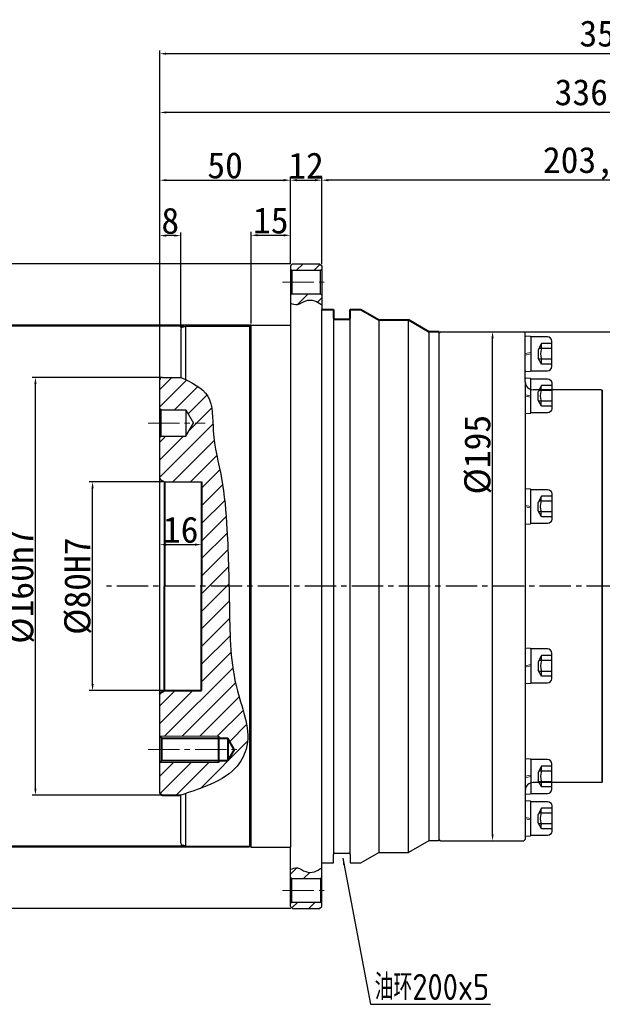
# Model space of a CAD drawing. Header units: millimetres. Extents: x 0 to 1244, y 0 to 880.
# Tile 12 of 14: x 429 to 652, y 302 to 679. Entities that reach past the tile are written whole.
import ezdxf

# ---------------------------------------------------------------- set-up
doc = ezdxf.new("R2010")
doc.units = ezdxf.units.MM
doc.linetypes.add('点画线', pattern=[18, 12, -2, 2, -2])
doc.layers.add('7中心线层', color=7, linetype='点画线')
doc.layers.add('标注线', color=7, linetype='Continuous')
for name, color, linetype, lineweight in [('中心线层', 1, '点画线', 18), ('尺寸线层', 3, 'Continuous', 18), ('粗实线', 7, 'Continuous', 40), ('细实线', 211, 'Continuous', 18)]:
    doc.layers.add(name, color=color, linetype=linetype, lineweight=lineweight)
doc.styles.add('工程字', font='gbenor.shx', dxfattribs={"bigfont": 'gbcbig.shx'})
doc.dimstyles.new('ISO-25', dxfattribs={"dimtxt": 2.5, "dimasz": 2.5, "dimexe": 1.25, "dimexo": 0.625, "dimtad": 1, "dimtxsty": 'Standard', "dimcen": 2.5, "dimadec": 0, "dimazin": 0, "dimtfac": 1, "dimtmove": 0, "dimatfit": 3, "dimfxl": 1, "dimarcsym": 0})
pattern_1 = [(45, (-6945.7414, 605.183), (-3.367596, 3.367596), [])]

# ---------------------------------------------------------------- blocks, each defined once
blk = doc.blocks.new('*D8')
at = {"layer": 'Defpoints', "color": 0}
for p in [(482.67, 643.41), (482.67, 540.94), (819.18, 423.44)]:
    blk.add_point(p, dxfattribs=at)
at = {"layer": '尺寸线层', "color": 0, "lineweight": -2}
for p, q in [((482.67, 541.56), (482.67, 644.66)), ((816.68, 643.41), (485.17, 643.41)), ((819.18, 424.07), (819.18, 644.66))]:
    blk.add_line(p, q, dxfattribs=at)
at = {"layer": '尺寸线层', "color": 0}
for points in [[(485.17, 643.83), (485.17, 643), (482.67, 643.41)], [(816.68, 643), (816.68, 643.83), (819.18, 643.41)]]:
    blk.add_solid(points, dxfattribs=at)
at = {"layer": '尺寸线层', "color": 0, "insert": (650.93, 649.88), "char_height": 10, "attachment_point": 5}
blk.add_mtext('336,5', dxfattribs=at)
blk = doc.blocks.new('*D9')
at = {"layer": 'Defpoints', "color": 0}
for p in [(622.17, 559.44), (835.2, 301.94), (927.67, 301.94)]:
    blk.add_point(p, dxfattribs=at)
at = {"layer": '尺寸线层', "color": 0, "lineweight": -2}
for p, q in [((622.8, 559.44), (928.92, 559.44)), ((927.67, 556.94), (927.67, 304.44)), ((835.83, 301.94), (928.92, 301.94))]:
    blk.add_line(p, q, dxfattribs=at)
at = {"layer": '尺寸线层', "color": 0}
for points in [[(928.09, 556.94), (927.26, 556.94), (927.67, 559.44)], [(927.26, 304.44), (928.09, 304.44), (927.67, 301.94)]]:
    blk.add_solid(points, dxfattribs=at)
at = {"layer": '尺寸线层', "color": 0, "insert": (921.21, 430.69), "char_height": 10, "attachment_point": 5, "rotation": 90}
blk.add_mtext('257,5', dxfattribs=at)
blk = doc.blocks.new('*D20')
at = {"layer": 'Defpoints', "color": 0}
for p in [(482.67, 665.92), (482.67, 540.94), (838.18, 348.94)]:
    blk.add_point(p, dxfattribs=at)
at = {"layer": '尺寸线层', "color": 0, "lineweight": -2}
for p, q in [((482.67, 541.56), (482.67, 667.17)), ((835.68, 665.92), (485.17, 665.92)), ((838.18, 349.56), (838.18, 667.17))]:
    blk.add_line(p, q, dxfattribs=at)
at = {"layer": '尺寸线层', "color": 0}
for points in [[(485.17, 666.33), (485.17, 665.5), (482.67, 665.92)], [(835.68, 665.5), (835.68, 666.33), (838.18, 665.92)]]:
    blk.add_solid(points, dxfattribs=at)
at = {"layer": '尺寸线层', "color": 0, "insert": (660.43, 672.38), "char_height": 10, "attachment_point": 5}
blk.add_mtext('355,5', dxfattribs=at)
blk = doc.blocks.new('ffffffffffffffffffffffffff')
at = {"layer": '细实线', "color": 0}
for p, q in [((0.4, -6.55), (0.4, 6.55)), ((0.6, 6.75), (2.3, 6.75)), ((2.5, 6.55), (2.5, -6.55)), ((2.5, 0.44), (0.4, 0)), ((2.5, -0.09), (0.4, -0.53)), ((2.3, -6.75), (0.6, -6.75))]:
    blk.add_line(p, q, dxfattribs=at)
for centre, start, end in [((0.6, 6.55), 90, 180), ((2.3, 6.55), 0, 90), ((0.6, -6.55), 180, 270), ((2.3, -6.55), 270, 0)]:
    blk.add_arc(centre, 0.2, start, end, dxfattribs=at)
blk = doc.blocks.new('G$CF1FAEBD0')
at = {"layer": '细实线', "color": 0, "lineweight": -3}
for p, q in [((8.5, 13.25), (2.1, 13.25)), ((2.1, 13.25), (2.1, 0.25)), ((10.1, 1.85), (10.1, 11.65)), ((6.2, 10.68), (4.87, 8.35)), ((4.87, 8.35), (4.87, 5.15)), ((10.1, 8.83), (5.15, 8.83)), ((10.1, 10.68), (6.2, 10.68)), ((6.2, 2.82), (4.87, 5.15)), ((10.1, 4.67), (5.15, 4.67)), ((2.1, 0.25), (8.5, 0.25)), ((10.1, 2.82), (6.2, 2.82))]:
    blk.add_line(p, q, dxfattribs=at)
for centre, radius, start, end in [((8.5, 11.65), 1.6, 0, 90), ((12.78, 6.75), 6.9, 162.4606, 197.5394), ((9.02, 9.76), 2.97, 161.89, 198.11), ((9.02, 3.74), 2.97, 161.89, 198.11), ((8.5, 1.85), 1.6, 270, 0)]:
    blk.add_arc(centre, radius, start, end, dxfattribs=at)
at = {"layer": '细实线', "color": 0, "lineweight": -3, "rotation": 180}
blk.add_blockref('ffffffffffffffffffffffffff', (2.5, 6.75), dxfattribs=at)
blk = doc.blocks.new('*D21')
at = {"layer": 'Defpoints', "color": 0}
for p in [(606.17, 559.44), (610.14, 559.44), (606.17, 364.44)]:
    blk.add_point(p, dxfattribs=at)
at = {"layer": '尺寸线层', "color": 0, "lineweight": -2}
for p, q in [((606.8, 559.44), (611.39, 559.44)), ((610.14, 366.94), (610.14, 556.94)), ((606.8, 364.44), (611.39, 364.44))]:
    blk.add_line(p, q, dxfattribs=at)
at = {"layer": '尺寸线层', "color": 0}
for points in [[(610.55, 556.94), (609.72, 556.94), (610.14, 559.44)], [(609.72, 366.94), (610.55, 366.94), (610.14, 364.44)]]:
    blk.add_solid(points, dxfattribs=at)
at = {"layer": '尺寸线层', "color": 0, "insert": (604.51, 512.31), "char_height": 10, "attachment_point": 5, "rotation": 90}
blk.add_mtext('%%c195{}{{\\H0.7x;}{}}', dxfattribs=at)
blk = doc.blocks.new('*D23')
at = {"layer": 'Defpoints', "color": 0}
for p in [(532.67, 617.46), (532.67, 584.64), (482.67, 538.8)]:
    blk.add_point(p, dxfattribs=at)
at = {"layer": '尺寸线层', "color": 0, "lineweight": -2}
for p, q in [((482.67, 539.42), (482.67, 618.71)), ((532.67, 585.26), (532.67, 618.71)), ((485.17, 617.46), (530.17, 617.46))]:
    blk.add_line(p, q, dxfattribs=at)
at = {"layer": '尺寸线层', "color": 0}
for points in [[(485.17, 617.88), (485.17, 617.05), (482.67, 617.46)], [(530.17, 617.05), (530.17, 617.88), (532.67, 617.46)]]:
    blk.add_solid(points, dxfattribs=at)
at = {"layer": '尺寸线层', "color": 0, "insert": (507.67, 623.09), "char_height": 10, "attachment_point": 5}
blk.add_mtext('50', dxfattribs=at)
blk = doc.blocks.new('*D24')
at = {"layer": 'Defpoints', "color": 0}
for p in [(532.67, 596.37), (532.67, 584.64), (517.67, 561.94)]:
    blk.add_point(p, dxfattribs=at)
at = {"layer": '尺寸线层', "color": 0, "lineweight": -2}
for p, q in [((517.67, 562.56), (517.67, 597.62)), ((520.17, 596.37), (530.17, 596.37)), ((532.67, 585.26), (532.67, 597.62))]:
    blk.add_line(p, q, dxfattribs=at)
at = {"layer": '尺寸线层', "color": 0}
for points in [[(520.17, 596.78), (520.17, 595.95), (517.67, 596.37)], [(530.17, 595.95), (530.17, 596.78), (532.67, 596.37)]]:
    blk.add_solid(points, dxfattribs=at)
at = {"layer": '尺寸线层', "color": 0, "insert": (525.17, 601.99), "char_height": 10, "attachment_point": 5}
blk.add_mtext('15', dxfattribs=at)
blk = doc.blocks.new('*D25')
at = {"layer": 'Defpoints', "color": 0}
for p in [(482.67, 596.23), (490.67, 560.39), (482.67, 539.8)]:
    blk.add_point(p, dxfattribs=at)
at = {"layer": '尺寸线层', "color": 0, "lineweight": -2}
for p, q in [((482.67, 540.42), (482.67, 597.48)), ((488.17, 596.23), (485.17, 596.23)), ((490.67, 561.01), (490.67, 597.48))]:
    blk.add_line(p, q, dxfattribs=at)
at = {"layer": '尺寸线层', "color": 0}
for points in [[(485.17, 596.65), (485.17, 595.82), (482.67, 596.23)], [(488.17, 595.82), (488.17, 596.65), (490.67, 596.23)]]:
    blk.add_solid(points, dxfattribs=at)
at = {"layer": '尺寸线层', "color": 0, "insert": (486.67, 601.86), "char_height": 10, "attachment_point": 5}
blk.add_mtext('8', dxfattribs=at)
blk = doc.blocks.new('*D26')
at = {"layer": 'Defpoints', "color": 0}
for p in [(498.67, 477.87), (482.67, 461.94), (498.67, 461.94)]:
    blk.add_point(p, dxfattribs=at)
at = {"layer": '尺寸线层', "color": 0, "lineweight": -2}
for p, q in [((482.67, 462.56), (482.67, 479.12)), ((498.67, 462.56), (498.67, 479.12)), ((485.17, 477.87), (496.17, 477.87))]:
    blk.add_line(p, q, dxfattribs=at)
at = {"layer": '尺寸线层', "color": 0}
for points in [[(485.17, 478.29), (485.17, 477.46), (482.67, 477.87)], [(496.17, 477.46), (496.17, 478.29), (498.67, 477.87)]]:
    blk.add_solid(points, dxfattribs=at)
at = {"layer": '尺寸线层', "color": 0, "insert": (490.67, 483.5), "char_height": 10, "attachment_point": 5}
blk.add_mtext('16', dxfattribs=at)
blk = doc.blocks.new('*D27')
at = {"layer": 'Defpoints', "color": 0}
for p in [(456.9, 501.94), (484.47, 501.94), (484.47, 421.94)]:
    blk.add_point(p, dxfattribs=at)
at = {"layer": '尺寸线层', "color": 0, "lineweight": -2}
for p, q in [((483.85, 501.94), (455.65, 501.94)), ((456.9, 424.44), (456.9, 499.44)), ((483.85, 421.94), (455.65, 421.94))]:
    blk.add_line(p, q, dxfattribs=at)
at = {"layer": '尺寸线层', "color": 0}
for points in [[(457.31, 499.44), (456.48, 499.44), (456.9, 501.94)], [(456.48, 424.44), (457.31, 424.44), (456.9, 421.94)]]:
    blk.add_solid(points, dxfattribs=at)
at = {"layer": '尺寸线层', "color": 0, "insert": (451.27, 461.94), "char_height": 10, "attachment_point": 5, "rotation": 90}
blk.add_mtext('%%c80{}{H7{\\H0.7x;}{}}', dxfattribs=at)
blk = doc.blocks.new('*D28')
at = {"layer": 'Defpoints', "color": 0}
for p in [(435.01, 541.94), (483.67, 541.94), (483.67, 381.94)]:
    blk.add_point(p, dxfattribs=at)
at = {"layer": '尺寸线层', "color": 0, "lineweight": -2}
for p, q in [((483.05, 541.94), (433.76, 541.94)), ((435.01, 384.44), (435.01, 539.44)), ((483.05, 381.94), (433.76, 381.94))]:
    blk.add_line(p, q, dxfattribs=at)
at = {"layer": '尺寸线层', "color": 0}
for points in [[(435.43, 539.44), (434.59, 539.44), (435.01, 541.94)], [(434.59, 384.44), (435.43, 384.44), (435.01, 381.94)]]:
    blk.add_solid(points, dxfattribs=at)
at = {"layer": '尺寸线层', "color": 0, "insert": (429.39, 461.94), "char_height": 10, "attachment_point": 5, "rotation": 90}
blk.add_mtext('%%c160{}{h7{\\H0.7x;}{}}', dxfattribs=at)
blk = doc.blocks.new('*D29')
at = {"layer": 'Defpoints', "color": 0}
for p in [(415.9, 561.54), (492.67, 561.54), (492.67, 362.34)]:
    blk.add_point(p, dxfattribs=at)
at = {"layer": '尺寸线层', "color": 0, "lineweight": -2}
for p, q in [((492.05, 561.54), (414.65, 561.54)), ((415.9, 364.84), (415.9, 559.04)), ((492.05, 362.34), (414.65, 362.34))]:
    blk.add_line(p, q, dxfattribs=at)
at = {"layer": '尺寸线层', "color": 0}
for points in [[(416.32, 559.04), (415.49, 559.04), (415.9, 561.54)], [(415.49, 364.84), (416.32, 364.84), (415.9, 362.34)]]:
    blk.add_solid(points, dxfattribs=at)
at = {"layer": '尺寸线层', "color": 0, "insert": (409.44, 461.94), "char_height": 10, "attachment_point": 5, "rotation": 90}
blk.add_mtext('%%c199,2{}{{\\H0.7x;}{}}', dxfattribs=at)
blk = doc.blocks.new('*D30')
at = {"layer": 'Defpoints', "color": 0}
for p in [(391.03, 561.94), (517.67, 561.94), (517.67, 361.94)]:
    blk.add_point(p, dxfattribs=at)
at = {"layer": '尺寸线层', "color": 0, "lineweight": -2}
for p, q in [((517.05, 561.94), (389.78, 561.94)), ((391.03, 364.44), (391.03, 559.44)), ((517.05, 361.94), (389.78, 361.94))]:
    blk.add_line(p, q, dxfattribs=at)
at = {"layer": '尺寸线层', "color": 0}
for points in [[(391.45, 559.44), (390.61, 559.44), (391.03, 561.94)], [(390.61, 364.44), (391.45, 364.44), (391.03, 361.94)]]:
    blk.add_solid(points, dxfattribs=at)
at = {"layer": '尺寸线层', "color": 0, "insert": (385.4, 461.94), "char_height": 10, "attachment_point": 5, "rotation": 90}
blk.add_mtext('%%c200{}{h7{\\H0.7x;}{}}', dxfattribs=at)
blk = doc.blocks.new('*D31')
at = {"layer": 'Defpoints', "color": 0}
for p in [(367.08, 585.44), (533.47, 585.44), (533.47, 338.44)]:
    blk.add_point(p, dxfattribs=at)
at = {"layer": '尺寸线层', "color": 0, "lineweight": -2}
for p, q in [((532.85, 585.44), (365.83, 585.44)), ((367.08, 340.94), (367.08, 582.94)), ((532.85, 338.44), (365.83, 338.44))]:
    blk.add_line(p, q, dxfattribs=at)
at = {"layer": '尺寸线层', "color": 0}
for points in [[(367.49, 582.94), (366.66, 582.94), (367.08, 585.44)], [(366.66, 340.94), (367.49, 340.94), (367.08, 338.44)]]:
    blk.add_solid(points, dxfattribs=at)
at = {"layer": '尺寸线层', "color": 0, "insert": (361.45, 461.94), "char_height": 10, "attachment_point": 5, "rotation": 90}
blk.add_mtext('%%c247{}{{\\H0.7x;}{}}', dxfattribs=at)
blk = doc.blocks.new('*D38')
at = {"layer": 'Defpoints', "color": 0}
for p in [(544.67, 617.46), (544.67, 584.64), (748.18, 461.94)]:
    blk.add_point(p, dxfattribs=at)
at = {"layer": '尺寸线层', "color": 0, "lineweight": -2}
for p, q in [((544.67, 585.26), (544.67, 618.71)), ((748.18, 462.56), (748.18, 618.71)), ((745.68, 617.46), (547.17, 617.46))]:
    blk.add_line(p, q, dxfattribs=at)
at = {"layer": '尺寸线层', "color": 0}
for points in [[(547.17, 617.88), (547.17, 617.05), (544.67, 617.46)], [(745.68, 617.05), (745.68, 617.88), (748.18, 617.46)]]:
    blk.add_solid(points, dxfattribs=at)
at = {"layer": '尺寸线层', "color": 0, "insert": (646.43, 623.93), "char_height": 10, "attachment_point": 5}
blk.add_mtext('203,5', dxfattribs=at)
blk = doc.blocks.new('*D39')
at = {"layer": 'Defpoints', "color": 0}
for p in [(544.67, 617.46), (532.67, 584.64), (544.67, 584.64)]:
    blk.add_point(p, dxfattribs=at)
at = {"layer": '尺寸线层', "color": 0, "lineweight": -2}
for p, q in [((532.67, 585.26), (532.67, 618.71)), ((544.67, 585.26), (544.67, 618.71)), ((535.17, 617.46), (542.17, 617.46))]:
    blk.add_line(p, q, dxfattribs=at)
at = {"layer": '尺寸线层', "color": 0}
for points in [[(535.17, 617.88), (535.17, 617.05), (532.67, 617.46)], [(542.17, 617.05), (542.17, 617.88), (544.67, 617.46)]]:
    blk.add_solid(points, dxfattribs=at)
at = {"layer": '尺寸线层', "color": 0, "insert": (538.67, 623.09), "char_height": 10, "attachment_point": 5}
blk.add_mtext('12', dxfattribs=at)

msp = doc.modelspace()

# ---------------------------------------------------------------- hatches: boundary and pattern name
at = {"layer": '标注线'}
h = msp.add_hatch(dxfattribs=at)
h.set_pattern_fill('ANSI31', color=0, scale=1.5, style=0)
h.set_pattern_definition(pattern_1)
edge = h.paths.add_edge_path()
edge.add_spline(control_points=[(532.6749, 570.3813), (533.6007, 570.0566), (535.6903, 569.3239), (538.3701, 571.687), (541.9699, 571.6315), (543.7859, 570.3834), (544.6749, 569.7724)], knot_values=[0, 0, 0, 0, 2.76121575, 6.23169927, 9.56064832, 12.75276583, 12.75276583, 12.75276583, 12.75276583], degree=3, periodic=0)
edge.add_line((544.6749, 569.7724), (544.6749, 573.4391))
edge.add_line((544.6749, 573.4391), (544.1749, 573.9391))
edge.add_line((544.1749, 573.9391), (533.1749, 573.9391))
edge.add_line((533.1749, 573.9391), (532.6749, 573.4391))
edge.add_line((532.6749, 573.4391), (532.6749, 570.3813))
h.paths.add_polyline_path([(533.1749, 582.9391), (544.1749, 582.9391), (544.6749, 583.4391), (544.6749, 584.6391), (543.8749, 585.4391), (533.4749, 585.4391), (532.6749, 584.6391), (532.6749, 583.4391)])
edge = h.paths.add_edge_path()
edge.add_line((533.1749, 349.9391), (544.1749, 349.9391))
edge.add_line((544.1749, 349.9391), (544.6749, 350.4391))
edge.add_line((544.6749, 350.4391), (544.6749, 354.1059))
edge.add_spline(control_points=[(544.6749, 354.1059), (543.7859, 353.4949), (541.9699, 352.2467), (538.3701, 352.1912), (535.6903, 354.5544), (533.6007, 353.8217), (532.6749, 353.497)], knot_values=[-12.75276583, -12.75276583, -12.75276583, -12.75276583, -9.56064832, -6.23169927, -2.76121575, 0, 0, 0, 0], degree=3, periodic=0)
edge.add_line((532.6749, 353.497), (532.6749, 350.4391))
edge.add_line((532.6749, 350.4391), (533.1749, 349.9391))
h.paths.add_polyline_path([(532.6749, 339.2391), (533.4749, 338.4391), (543.8749, 338.4391), (544.6749, 339.2391), (544.6749, 340.4391), (544.1749, 340.9391), (533.1749, 340.9391), (532.6749, 340.4391)])
h = msp.add_hatch(dxfattribs=at)
h.set_pattern_fill('ANSI31', color=0, scale=1.5, style=0)
h.set_pattern_definition(pattern_1)
edge = h.paths.add_edge_path()
edge.add_line((482.6749, 518.9392), (483.1749, 519.4392))
edge.add_line((483.1749, 519.4392), (492.6749, 519.4392))
edge.add_line((492.6749, 519.4392), (495.5616, 524.4392))
edge.add_line((495.5616, 524.4392), (492.6749, 529.4392))
edge.add_line((492.6749, 529.4392), (483.1749, 529.4392))
edge.add_line((483.1749, 529.4392), (482.6749, 529.9392))
edge.add_line((482.6749, 529.9392), (482.6749, 540.9392))
edge.add_ellipse((483.6749, 540.9392), major_axis=(-1, 0), ratio=1, start_angle=270, end_angle=360, ccw=False)
edge.add_line((483.6749, 541.9392), (490.6749, 541.9392))
edge.add_spline(control_points=[(490.6749, 541.9392), (494.8355, 539.9844), (503.4568, 535.9339), (502.3638, 519.1853), (506.9777, 503.1148), (508.8241, 479.9992), (509.3774, 452.7857), (509.6946, 424.9189), (519.0468, 403.7826), (511.1592, 390.4068), (501.4384, 385.3789), (494.0177, 383.0074), (490.6749, 381.9392)], knot_values=[0, 0, 0, 0, 12.59168151, 26.0912762, 44.50916148, 64.07203941, 94.91296301, 126.12793221, 148.80130793, 157.13175555, 170.02147809, 180.58820272, 180.58820272, 180.58820272, 180.58820272], degree=3, periodic=0)
edge.add_line((490.6749, 381.9392), (483.6749, 381.9392))
edge.add_ellipse((483.6749, 382.9392), major_axis=(-1, 0), ratio=1, start_angle=360, end_angle=450, ccw=False)
edge.add_line((482.6749, 382.9392), (482.6749, 394.3892))
edge.add_line((482.6749, 394.3892), (482.7249, 394.4392))
edge.add_line((482.7249, 394.4392), (505.1749, 394.4392))
edge.add_line((505.1749, 394.4392), (505.1749, 395.1892))
edge.add_line((505.1749, 395.1892), (508.7211, 395.1892))
edge.add_line((508.7211, 395.1892), (511.1749, 399.4392))
edge.add_line((511.1749, 399.4392), (508.7211, 403.6892))
edge.add_line((508.7211, 403.6892), (505.1749, 403.6892))
edge.add_line((505.1749, 403.6892), (505.1749, 404.4392))
edge.add_line((505.1749, 404.4392), (482.7249, 404.4392))
edge.add_line((482.7249, 404.4392), (482.6749, 404.4892))
edge.add_line((482.6749, 404.4892), (482.6749, 420.5535))
edge.add_line((482.6749, 420.5535), (482.9749, 421.0731))
edge.add_line((482.9749, 421.0731), (484.4749, 421.9392))
edge.add_line((484.4749, 421.9392), (498.6749, 421.9392))
edge.add_line((498.6749, 421.9392), (498.6749, 461.9392))
edge.add_line((498.6749, 461.9392), (498.6749, 501.9392))
edge.add_line((498.6749, 501.9392), (484.4749, 501.9392))
edge.add_line((484.4749, 501.9392), (482.9749, 502.8052))
edge.add_line((482.9749, 502.8052), (482.6749, 503.3248))
edge.add_line((482.6749, 503.3248), (482.6749, 518.9392))

# ---------------------------------------------------------------- linework, layer by layer
at = {"layer": '7中心线层'}
msp.add_line((748.1755, 461.9391), (461.4436, 461.9391), dxfattribs=at)
at = {"layer": '中心线层', "color": 0}
for p, q in [((529.6749, 578.4391), (547.6749, 578.4391)), ((478.1749, 524.4392), (500.0616, 524.4392)), ((478.1749, 399.4392), (513.4575, 399.4392)), ((529.6749, 345.4391), (547.6749, 345.4391))]:
    msp.add_line(p, q, dxfattribs=at)
at = {"layer": '标注线'}
for p, q in [((492.6749, 540.9898), (492.6749, 561.5391)), ((492.6749, 362.3391), (492.6749, 382.5644))]:
    msp.add_line(p, q, dxfattribs=at)
msp.add_spline([(532.6749, 570.3813), (535.3852, 569.8536), (538.5515, 571.2743), (541.8802, 571.3149), (544.6749, 569.7724)], degree=3, dxfattribs=at)
at = {"layer": '标注线', "color": 0}
for points in [[(490.6749, 541.9392), (500.9996, 534.7316), (503.1365, 521.4022), (506.3143, 503.2605), (508.3693, 483.8059), (509.3283, 452.9798), (512.3767, 421.9141), (515.7307, 399.4902), (511.5661, 392.2754), (500.6533, 385.4157), (490.6749, 381.9392)], [(532.6749, 353.497), (535.3852, 354.0247), (538.5515, 352.6039), (541.8802, 352.5633), (544.6749, 354.1059)]]:
    msp.add_spline(points, degree=3, dxfattribs=at)
at = {"layer": '粗实线', "lineweight": 30}
for p, q in [((532.6749, 584.6391), (533.4749, 585.4391)), ((532.6749, 584.6391), (532.6749, 561.9391)), ((533.4749, 585.4391), (543.8749, 585.4391)), ((543.8749, 585.4391), (544.6749, 584.6391)), ((544.6749, 584.6391), (544.6749, 567.9391)), ((532.6749, 583.4391), (533.1749, 582.9391)), ((533.1749, 582.9391), (533.1749, 573.9391)), ((533.1749, 582.9391), (544.1749, 582.9391)), ((544.1749, 582.9391), (544.6749, 583.4391)), ((544.1749, 573.9391), (544.1749, 582.9391)), ((532.6749, 573.4391), (533.1749, 573.9391)), ((533.1749, 573.9391), (544.1749, 573.9391)), ((544.1749, 573.9391), (544.6749, 573.4391)), ((544.6749, 355.9391), (544.6749, 567.9391)), ((549.1749, 564.7391), (549.1749, 359.1391)), ((555.5749, 359.1391), (555.5749, 564.7391)), ((566.6031, 563.9391), (566.6031, 359.9391)), ((577.8806, 359.9391), (577.8806, 563.9391)), ((490.6749, 560.3894), (490.6749, 541.9392)), ((491.2678, 561.1621), (492.6749, 561.5391)), ((492.6749, 561.5391), (516.982, 561.5391)), ((517.6749, 561.9391), (532.6749, 561.9391)), ((532.6749, 561.9391), (532.6749, 361.9391)), ((585.6749, 559.4391), (585.6749, 364.4391)), ((589.6749, 558.9391), (590.1749, 559.4391)), ((589.6749, 364.4392), (589.6749, 559.4391)), ((589.6749, 364.4391), (589.6749, 559.4391)), ((590.1749, 559.4391), (622.1749, 559.4391)), ((622.6749, 558.9391), (622.1749, 559.4391)), ((622.6749, 540.1891), (622.6749, 558.9391)), ((482.6749, 382.9392), (482.6749, 540.9392)), ((483.6749, 541.9392), (490.6749, 541.9392)), ((622.6749, 540.1891), (622.6749, 383.6891)), ((651.6749, 537.1891), (625.6749, 537.1891)), ((651.6749, 537.1891), (652.1749, 536.6891)), ((652.1749, 537.1892), (652.1749, 461.9391)), ((652.1749, 461.9391), (652.1749, 537.1892)), ((652.1749, 387.1891), (652.1749, 536.6891)), ((483.1749, 529.4392), (482.6749, 529.9392)), ((483.1749, 519.4392), (483.1749, 529.4392)), ((483.1749, 529.4392), (492.6749, 529.4392)), ((492.6749, 529.4392), (492.6749, 519.4392)), ((492.6749, 529.4392), (495.5616, 524.4392)), ((492.6749, 519.4392), (495.5616, 524.4392)), ((483.1749, 519.4392), (482.6749, 518.9392)), ((483.1749, 519.4392), (492.6749, 519.4392)), ((482.6749, 503.3248), (482.9749, 502.8052)), ((482.9749, 502.8052), (484.4749, 501.9392)), ((484.4749, 501.9392), (498.6749, 501.9392)), ((652.1749, 386.6891), (652.1749, 461.9391)), ((652.1749, 461.9391), (652.1749, 386.6891)), ((651.6749, 386.6891), (625.6749, 386.6891)), ((651.6749, 386.6891), (652.1749, 387.1891)), ((490.6749, 363.4889), (490.6749, 381.9392)), ((622.6749, 383.6891), (622.6749, 364.9392)), ((492.6749, 362.3391), (516.982, 362.3391)), ((517.6749, 361.9391), (516.982, 362.3391)), ((585.6749, 364.4391), (577.8806, 359.9391)), ((589.6749, 364.4391), (585.6749, 364.4391)), ((589.6749, 364.9392), (590.1749, 364.4392)), ((590.1749, 364.4392), (622.1749, 364.4392)), ((622.6749, 364.9392), (622.1749, 364.4392)), ((517.6749, 361.9391), (532.6749, 361.9391)), ((532.6749, 339.2391), (532.6749, 361.9391)), ((549.1749, 355.9391), (549.1749, 359.1391)), ((549.6749, 359.6391), (555.0749, 359.6391)), ((555.5749, 359.1391), (555.5749, 355.9391)), ((559.6749, 355.9391), (566.6031, 359.9391)), ((566.6031, 359.9391), (577.8806, 359.9391)), ((544.6749, 355.9391), (549.1749, 355.9391)), ((544.6749, 339.2391), (544.6749, 355.9391)), ((555.5749, 355.9391), (559.6749, 355.9391)), ((532.6749, 350.4391), (533.1749, 349.9391)), ((533.1749, 340.9391), (533.1749, 349.9391)), ((533.1749, 349.9391), (544.1749, 349.9391)), ((544.1749, 349.9391), (544.6749, 350.4391)), ((544.1749, 349.9391), (544.1749, 340.9391)), ((532.6749, 340.4391), (533.1749, 340.9391)), ((533.1749, 340.9391), (544.1749, 340.9391)), ((544.1749, 340.9391), (544.6749, 340.4391)), ((532.6749, 339.2391), (533.4749, 338.4391)), ((533.4749, 338.4391), (543.8749, 338.4391)), ((543.8749, 338.4391), (544.6749, 339.2391))]:
    msp.add_line(p, q, dxfattribs=at)
at = {"layer": '粗实线'}
for p, q in [((544.6749, 567.9391), (549.1749, 567.9391)), ((549.1749, 567.9391), (549.1749, 564.7391)), ((555.5749, 567.9391), (559.6749, 567.9391)), ((555.5749, 564.7391), (555.5749, 567.9391)), ((559.6749, 567.9391), (566.6031, 563.9391)), ((549.6749, 564.2391), (555.0749, 564.2391)), ((566.6031, 563.9391), (577.8806, 563.9391)), ((585.6749, 559.4391), (577.8806, 563.9391)), ((517.6749, 561.9391), (516.982, 561.5391)), ((589.6749, 559.4391), (585.6749, 559.4391)), ((484.4749, 501.9392), (484.4749, 461.9392)), ((498.6749, 501.9392), (498.6749, 461.9392)), ((484.4749, 421.9392), (484.4749, 461.9392)), ((498.6749, 421.9392), (498.6749, 461.9392)), ((482.6749, 420.5535), (482.9749, 421.0731)), ((482.9749, 421.0731), (484.4749, 421.9392)), ((484.4749, 421.9392), (498.6749, 421.9392)), ((482.6749, 404.4892), (483.4749, 403.6892)), ((483.4749, 395.1892), (483.4749, 403.6892)), ((483.4749, 403.6892), (508.7211, 403.6892)), ((505.1749, 404.4392), (505.1749, 394.4392)), ((508.7211, 403.6892), (508.7211, 395.1892)), ((511.1749, 399.4392), (508.7211, 403.6892)), ((511.1749, 399.4392), (508.7211, 395.1892)), ((482.6749, 394.3892), (483.4749, 395.1892)), ((483.4749, 395.1892), (508.7211, 395.1892)), ((483.6749, 381.9392), (490.6749, 381.9392)), ((491.2678, 362.7162), (492.6749, 362.3391))]:
    msp.add_line(p, q, dxfattribs=at)
at = {"layer": '粗实线', "lineweight": -2}
for p, q in [((516.982, 561.5391), (516.982, 362.3391)), ((517.6749, 361.9391), (517.6749, 561.9391))]:
    msp.add_line(p, q, dxfattribs=at)
at = {"layer": '粗实线'}
for centre, radius, start, end in [((549.6749, 564.7391), 0.5, 180, 270), ((555.0749, 564.7391), 0.5, 270, 0), ((483.6749, 382.9392), 1, 180, 270)]:
    msp.add_arc(centre, radius, start, end, dxfattribs=at)
at = {"layer": '粗实线', "lineweight": 30}
for centre, radius, start, end in [((491.4749, 560.3894), 0.8, 105, 180), ((483.6749, 540.9392), 1, 90, 180), ((625.6749, 540.1891), 3, 180, 270), ((625.6749, 383.6891), 3, 90, 180), ((491.4749, 363.4889), 0.8, 180, 255), ((549.6749, 359.1391), 0.5, 90, 180), ((555.0749, 359.1391), 0.5, 0, 90)]:
    msp.add_arc(centre, radius, start, end, dxfattribs=at)
at = {"layer": '细实线'}
for p, q in [((482.7249, 404.4392), (505.1749, 404.4392)), ((482.7249, 394.4392), (505.1749, 394.4392))]:
    msp.add_line(p, q, dxfattribs=at)

# ---------------------------------------------------------------- block references
at = {"layer": '粗实线'}
for p in [(622.6749, 544.1891), (622.6749, 424.6612), (622.6749, 382.2846)]:
    msp.add_blockref('G$CF1FAEBD0', p, dxfattribs=at)
at = {"layer": '粗实线', "lineweight": 30, "xscale": -1, "rotation": 180}
msp.add_blockref('G$CF1FAEBD0', (622.6749, 541.5937), dxfattribs=at)
at = {"layer": '粗实线', "xscale": -1, "rotation": 180}
for p in [(622.6749, 499.2171), (622.6749, 379.6891)]:
    msp.add_blockref('G$CF1FAEBD0', p, dxfattribs=at)

# ---------------------------------------------------------------- texts
at = {"layer": '尺寸线层', "insert": (586.9141, 308.4263), "char_height": 10, "width": 104.905873, "attachment_point": 5, "style": '工程字'}
msp.add_mtext('油环200x5', dxfattribs=at)

# ---------------------------------------------------------------- dimensions: what is measured, and where the dimension line sits
at = {"layer": '尺寸线层'}
for base, p1, p2, picture, middle in [((482.6749, 665.9164), (838.1752, 348.9391), (482.6749, 540.9392), '*D20', (660.425, 672.3794)), ((482.6749, 643.4134), (819.1755, 423.4402), (482.6749, 540.9392), '*D8', (650.9252, 649.8764)), ((544.6749, 617.4644), (748.1755, 461.9391), (544.6749, 584.6391), '*D38', (646.4252, 623.9274)), ((532.6749, 617.4644), (482.6749, 538.7988), (532.6749, 584.6391), '*D23', (507.6749, 623.0894)), ((482.6749, 596.2325), (490.6749, 560.3894), (482.6749, 539.7988), '*D25', (486.6749, 601.8575)), ((532.6749, 596.3673), (517.6749, 561.9391), (532.6749, 584.6391), '*D24', (525.1749, 601.9923)), ((498.6749, 477.8749), (482.6749, 461.9391), (498.6749, 461.9392), '*D26', (490.6749, 483.4999))]:
    dim = msp.add_linear_dim(base=base, p1=p1, p2=p2, dimstyle='ISO-25', override={"dimtxt": 10}, dxfattribs=at)
    dim.commit()
    dim.dimension.update_dxf_attribs({"geometry": picture, "text_midpoint": middle})
dim = msp.add_linear_dim(base=(544.6749, 617.4644), p1=(532.6749, 584.6391), p2=(544.6749, 584.6391), dimstyle='ISO-25', override={"dimtxt": 10}, dxfattribs=at)
dim.commit()
dim.dimension.update_dxf_attribs({"geometry": '*D39', "text_midpoint": (538.6749, 617.4644), "dimtype": 160})
for base, p1, p2, text, picture, middle in [((367.0759, 585.4391), (533.4749, 338.4391), (533.4749, 585.4391), '%%c<>{}{{\\H0.7x;}{}}', '*D31', (361.4509, 461.9391)), ((391.0289, 561.9391), (517.6749, 361.9391), (517.6749, 561.9391), '%%c<>{}{h7{\\H0.7x;}{}}', '*D30', (385.4039, 461.9391)), ((415.9028, 561.5391), (492.6749, 362.3391), (492.6749, 561.5391), '%%c<>{}{{\\H0.7x;}{}}', '*D29', (409.4398, 461.9391)), ((435.0111, 541.9392), (483.6749, 381.9392), (483.6749, 541.9392), '%%c<>{}{h7{\\H0.7x;}{}}', '*D28', (429.3861, 461.9392)), ((456.8976, 501.9392), (484.4749, 421.9392), (484.4749, 501.9392), '%%c<>{}{H7{\\H0.7x;}{}}', '*D27', (451.2726, 461.9392))]:
    dim = msp.add_linear_dim(base=base, p1=p1, p2=p2, angle=90, text=text, dimstyle='ISO-25', override={"dimtxt": 10}, dxfattribs=at)
    dim.commit()
    dim.dimension.update_dxf_attribs({"geometry": picture, "text_midpoint": middle})
dim = msp.add_linear_dim(base=(610.1364, 559.4391), p1=(606.1749, 364.4392), p2=(606.1749, 559.4391), angle=90, text='%%c<>{}{{\\H0.7x;}{}}', dimstyle='ISO-25', override={"dimtxt": 10}, dxfattribs=at)
dim.commit()
dim.dimension.update_dxf_attribs({"geometry": '*D21', "text_midpoint": (610.1364, 512.3145), "dimtype": 160})
dim = msp.add_linear_dim(base=(927.6718, 301.9391), p1=(622.1749, 559.4391), p2=(835.203, 301.9391), angle=90, dimstyle='ISO-25', override={"dimtxt": 10}, dxfattribs=at)
dim.commit()
dim.dimension.update_dxf_attribs({"geometry": '*D9', "text_midpoint": (921.2088, 430.6891)})

# ---------------------------------------------------------------- leaders
msp.add_leader([(552.7533, 357.7279), (563.3354, 301.7873), (609.2894, 301.7873)], dimstyle='ISO-25', dxfattribs=at)

doc.saveas('drawing.dxf')
